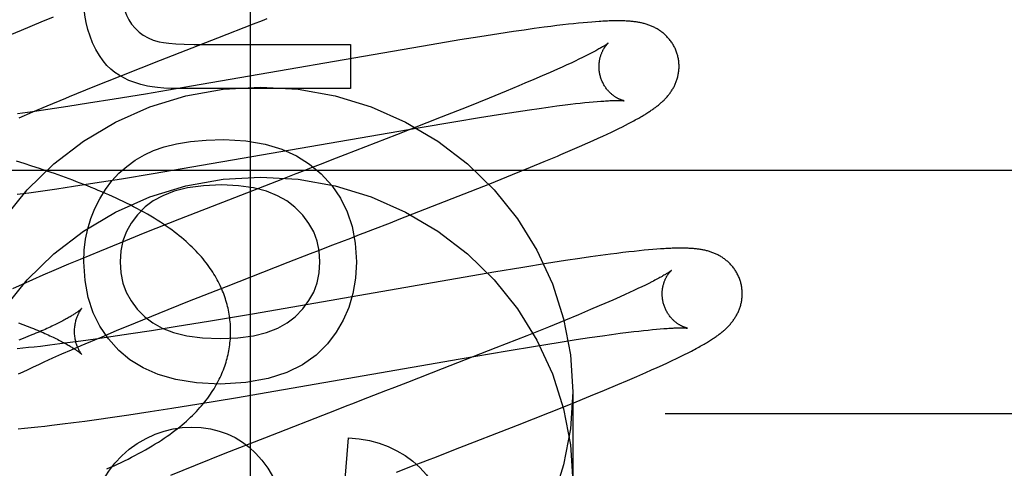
# Model space of a CAD drawing. Header units: inches. Extents: x 0 to 308, y 0 to 199.
# Tile 47 of 139: x 87.434 to 87.68, y 102.651 to 102.763. Entities that reach past the tile are written whole.
import ezdxf

# ---------------------------------------------------------------- set-up
doc = ezdxf.new("R2010")
doc.units = ezdxf.units.IN
doc.header["$LTSCALE"] = 16.920913
doc.header["$MEASUREMENT"] = 0
doc.linetypes.add('HIDDEN', pattern=[0.2, 0.1, -0.1])
doc.layers.add('DEFAULT_2', color=8, linetype='HIDDEN')
doc.layers.add('RIGHT_OR_MAIN_DOOR_ASSEMBLY', color=7, linetype='CONTINUOUS')

msp = doc.modelspace()

# ---------------------------------------------------------------- linework, layer by layer
at = {"layer": 'DEFAULT_2', "color": 8, "linetype": 'HIDDEN'}
for p, q in [((87.43924, 102.76274), (87.43429, 102.7607)), ((87.44228, 102.76398), (87.43924, 102.76274)), ((87.57589, 102.76271), (87.5748, 102.76261)), ((87.57691, 102.7628), (87.57589, 102.76271)), ((87.57788, 102.76287), (87.57691, 102.7628)), ((87.43429, 102.7607), (87.43046, 102.75909)), ((87.48346, 102.75887), (87.49242, 102.76235)), ((87.55736, 102.7604), (87.55371, 102.75985)), ((87.56, 102.76078), (87.55736, 102.7604)), ((87.56257, 102.76115), (87.56, 102.76078)), ((87.56507, 102.76148), (87.56257, 102.76115)), ((87.56668, 102.76169), (87.56507, 102.76148)), ((87.56822, 102.76189), (87.56668, 102.76169)), ((87.56969, 102.76207), (87.56822, 102.76189)), ((87.57109, 102.76223), (87.56969, 102.76207)), ((87.5724, 102.76237), (87.57109, 102.76223)), ((87.57364, 102.7625), (87.5724, 102.76237)), ((87.5748, 102.76261), (87.57364, 102.7625)), ((87.46911, 102.75327), (87.48346, 102.75887)), ((87.544, 102.75832), (87.53676, 102.75712)), ((87.54896, 102.75911), (87.544, 102.75832)), ((87.55371, 102.75985), (87.54896, 102.75911)), ((87.53676, 102.75712), (87.47687, 102.74674)), ((87.48049, 102.7572), (87.51665, 102.7572)), ((87.51665, 102.7572), (87.51665, 102.74615)), ((87.45951, 102.74947), (87.46911, 102.75327)), ((87.57277, 102.75303), (87.57175, 102.75255)), ((87.57373, 102.75349), (87.57277, 102.75303)), ((87.57463, 102.75392), (87.57373, 102.75349)), ((87.57547, 102.75434), (87.57463, 102.75392)), ((87.57625, 102.75473), (87.57547, 102.75434)), ((87.56837, 102.75101), (87.5665, 102.75018)), ((87.56955, 102.75154), (87.56837, 102.75101)), ((87.57068, 102.75206), (87.56955, 102.75154)), ((87.57175, 102.75255), (87.57068, 102.75206)), ((87.45233, 102.74658), (87.45951, 102.74947)), ((87.56242, 102.74841), (87.56022, 102.74748)), ((87.56452, 102.74932), (87.56242, 102.74841)), ((87.5665, 102.75018), (87.56452, 102.74932)), ((87.44643, 102.74418), (87.45233, 102.74658)), ((87.47687, 102.74674), (87.46539, 102.7448)), ((87.51665, 102.74615), (87.47625, 102.74615)), ((87.55551, 102.74552), (87.5513, 102.7438)), ((87.55869, 102.74684), (87.55551, 102.74552)), ((87.56022, 102.74748), (87.55869, 102.74684)), ((87.4576, 102.74352), (87.45115, 102.74249)), ((87.46539, 102.7448), (87.4576, 102.74352)), ((87.5513, 102.7438), (87.54594, 102.74164)), ((87.44097, 102.74093), (87.43713, 102.74037)), ((87.43722, 102.74034), (87.4408, 102.74185)), ((87.44596, 102.74168), (87.44097, 102.74093)), ((87.45115, 102.74249), (87.44596, 102.74168)), ((87.54594, 102.74164), (87.53929, 102.73899)), ((87.55802, 102.74037), (87.56138, 102.74087)), ((87.56138, 102.74087), (87.56377, 102.74122)), ((87.56377, 102.74122), (87.56606, 102.74154)), ((87.56606, 102.74154), (87.56824, 102.74183)), ((87.56824, 102.74183), (87.5703, 102.74209)), ((87.5703, 102.74209), (87.57161, 102.74225)), ((87.57161, 102.74225), (87.57286, 102.7424)), ((87.57286, 102.7424), (87.57406, 102.74253)), ((87.57406, 102.74253), (87.5752, 102.74265)), ((87.5752, 102.74265), (87.57628, 102.74276)), ((87.57628, 102.74276), (87.5773, 102.74285)), ((87.5773, 102.74285), (87.57826, 102.74294)), ((87.43713, 102.74037), (87.43343, 102.73986)), ((87.43378, 102.73887), (87.43722, 102.74034)), ((87.53929, 102.73899), (87.52815, 102.73462)), ((87.54299, 102.73798), (87.54891, 102.73895)), ((87.54891, 102.73895), (87.55359, 102.73969)), ((87.55359, 102.73969), (87.55802, 102.74037)), ((87.58682, 102.7378), (87.58748, 102.73815)), ((87.4673, 102.72494), (87.53358, 102.7364)), ((87.53358, 102.7364), (87.54299, 102.73798)), ((87.58186, 102.73531), (87.58283, 102.73578)), ((87.58283, 102.73578), (87.58374, 102.73622)), ((87.58374, 102.73622), (87.58459, 102.73664)), ((87.58459, 102.73664), (87.58538, 102.73705)), ((87.58538, 102.73705), (87.58613, 102.73743)), ((87.58613, 102.73743), (87.58682, 102.7378)), ((87.52815, 102.73462), (87.51524, 102.72961)), ((87.57596, 102.7326), (87.57728, 102.73319)), ((87.57728, 102.73319), (87.57853, 102.73376)), ((87.57853, 102.73376), (87.57971, 102.7343)), ((87.57971, 102.7343), (87.58082, 102.73482)), ((87.58082, 102.73482), (87.58186, 102.73531)), ((87.57157, 102.73068), (87.57384, 102.73166)), ((87.57384, 102.73166), (87.57596, 102.7326)), ((87.51193, 102.72833), (87.50971, 102.72747)), ((87.56506, 102.72793), (87.56838, 102.72932)), ((87.41667, 102.72582), (87.91667, 102.72582)), ((87.43506, 102.72743), (87.43313, 102.72803)), ((87.43697, 102.72682), (87.43506, 102.72743)), ((87.43887, 102.72619), (87.43697, 102.72682)), ((87.44076, 102.72556), (87.43887, 102.72619)), ((87.50636, 102.72618), (87.50412, 102.72531)), ((87.50971, 102.72747), (87.50636, 102.72618)), ((87.55711, 102.72468), (87.56162, 102.72651)), ((87.56162, 102.72651), (87.56506, 102.72793)), ((87.44264, 102.72492), (87.44076, 102.72556)), ((87.45273, 102.72259), (87.45936, 102.72364)), ((87.45936, 102.72364), (87.4673, 102.72494)), ((87.49962, 102.72357), (87.4861, 102.71832)), ((87.55145, 102.72241), (87.55711, 102.72468)), ((87.43916, 102.72056), (87.44321, 102.72114)), ((87.44321, 102.72114), (87.44738, 102.72176)), ((87.44738, 102.72176), (87.45273, 102.72259)), ((87.54352, 102.71926), (87.55145, 102.72241)), ((87.43331, 102.71976), (87.4362, 102.72015)), ((87.4362, 102.72015), (87.43916, 102.72056)), ((87.52878, 102.71351), (87.54352, 102.71926)), ((87.4861, 102.71832), (87.4739, 102.71353)), ((87.4739, 102.71353), (87.46527, 102.7101)), ((87.52661, 102.71267), (87.52878, 102.71351)), ((87.52223, 102.71098), (87.52661, 102.71267)), ((87.46527, 102.7101), (87.459, 102.70757)), ((87.51669, 102.70884), (87.51891, 102.70969)), ((87.459, 102.70757), (87.45393, 102.7055)), ((87.59414, 102.70611), (87.5932, 102.70605)), ((87.45393, 102.7055), (87.44903, 102.70347)), ((87.50106, 102.70278), (87.50665, 102.70495)), ((87.50665, 102.70495), (87.50888, 102.70582)), ((87.57397, 102.70373), (87.57035, 102.70319)), ((87.57658, 102.70411), (87.57397, 102.70373)), ((87.57912, 102.70446), (87.57658, 102.70411)), ((87.58159, 102.70479), (87.57912, 102.70446)), ((87.58319, 102.70499), (87.58159, 102.70479)), ((87.58472, 102.70518), (87.58319, 102.70499)), ((87.58617, 102.70535), (87.58472, 102.70518)), ((87.58754, 102.70551), (87.58617, 102.70535)), ((87.58882, 102.70565), (87.58754, 102.70551)), ((87.59002, 102.70577), (87.58882, 102.70565)), ((87.59115, 102.70587), (87.59002, 102.70577)), ((87.59221, 102.70597), (87.59115, 102.70587)), ((87.5932, 102.70605), (87.59221, 102.70597)), ((87.44617, 102.70227), (87.44246, 102.70069)), ((87.44903, 102.70347), (87.44617, 102.70227)), ((87.4856, 102.69675), (87.50106, 102.70278)), ((87.55972, 102.70151), (87.55247, 102.70032)), ((87.56564, 102.70246), (87.55972, 102.70151)), ((87.57035, 102.70319), (87.56564, 102.70246)), ((87.43977, 102.69953), (87.43715, 102.69838)), ((87.44246, 102.70069), (87.43977, 102.69953)), ((87.55247, 102.70032), (87.49261, 102.68994)), ((87.43461, 102.69726), (87.43215, 102.69615)), ((87.43715, 102.69838), (87.43461, 102.69726)), ((87.476, 102.69295), (87.4856, 102.69675)), ((87.58944, 102.69666), (87.58848, 102.6962)), ((87.59034, 102.69709), (87.58944, 102.69666)), ((87.59119, 102.69751), (87.59034, 102.69709)), ((87.59197, 102.69791), (87.59119, 102.69751)), ((87.58407, 102.69418), (87.58219, 102.69335)), ((87.58525, 102.69471), (87.58407, 102.69418)), ((87.58638, 102.69522), (87.58525, 102.69471)), ((87.58746, 102.69572), (87.58638, 102.69522)), ((87.58848, 102.6962), (87.58746, 102.69572)), ((87.46881, 102.69007), (87.476, 102.69295)), ((87.57881, 102.69188), (87.57664, 102.69096)), ((87.5802, 102.69248), (87.57881, 102.69188)), ((87.58219, 102.69335), (87.5802, 102.69248)), ((87.46289, 102.68766), (87.46881, 102.69007)), ((87.49261, 102.68994), (87.48113, 102.688)), ((87.57359, 102.68968), (87.57036, 102.68834)), ((87.57664, 102.69096), (87.57359, 102.68968)), ((87.43363, 102.68769), (87.43476, 102.68726)), ((87.43476, 102.68726), (87.43586, 102.68683)), ((87.45816, 102.68571), (87.46289, 102.68766)), ((87.47335, 102.68672), (87.4669, 102.68569)), ((87.48113, 102.688), (87.47335, 102.68672)), ((87.5661, 102.6866), (87.56068, 102.68442)), ((87.57036, 102.68834), (87.5661, 102.6866)), ((87.43595, 102.6842), (87.43486, 102.68377)), ((87.437, 102.68462), (87.43595, 102.6842)), ((87.45276, 102.68344), (87.45453, 102.68419)), ((87.45673, 102.68413), (87.45289, 102.68358)), ((87.45453, 102.68419), (87.45816, 102.68571)), ((87.46172, 102.68488), (87.45673, 102.68413)), ((87.4669, 102.68569), (87.46172, 102.68488)), ((87.56068, 102.68442), (87.55299, 102.68138)), ((87.573, 102.68346), (87.57639, 102.68397)), ((87.57639, 102.68397), (87.5796, 102.68443)), ((87.5796, 102.68443), (87.58189, 102.68475)), ((87.58189, 102.68475), (87.58406, 102.68504)), ((87.58406, 102.68504), (87.58612, 102.6853)), ((87.58612, 102.6853), (87.58743, 102.68546)), ((87.58743, 102.68546), (87.58868, 102.68561)), ((87.58868, 102.68561), (87.58987, 102.68574)), ((87.58987, 102.68574), (87.59101, 102.68586)), ((87.59101, 102.68586), (87.59209, 102.68597)), ((87.59209, 102.68597), (87.59311, 102.68606)), ((87.59311, 102.68606), (87.59406, 102.68615)), ((87.43486, 102.68377), (87.43373, 102.68334)), ((87.43761, 102.68161), (87.43614, 102.68145)), ((87.43912, 102.68178), (87.43761, 102.68161)), ((87.44149, 102.68206), (87.43912, 102.68178)), ((87.44396, 102.68237), (87.44149, 102.68206)), ((87.44653, 102.6827), (87.44396, 102.68237)), ((87.4492, 102.68306), (87.44653, 102.6827)), ((87.44689, 102.68092), (87.44935, 102.68198)), ((87.45289, 102.68358), (87.4492, 102.68306)), ((87.44935, 102.68198), (87.45276, 102.68344)), ((87.55579, 102.68069), (87.56283, 102.68185)), ((87.56283, 102.68185), (87.56852, 102.68277)), ((87.56852, 102.68277), (87.573, 102.68346)), ((87.43472, 102.68131), (87.43335, 102.68117)), ((87.43614, 102.68145), (87.43472, 102.68131)), ((87.44226, 102.67887), (87.44452, 102.67988)), ((87.44452, 102.67988), (87.44689, 102.68092)), ((87.55299, 102.68138), (87.53958, 102.67614)), ((87.54402, 102.67869), (87.55579, 102.68069)), ((87.59812, 102.67874), (87.59915, 102.67924)), ((87.59915, 102.67924), (87.60011, 102.67972)), ((87.60011, 102.67972), (87.60101, 102.68017)), ((87.60101, 102.68017), (87.60185, 102.6806)), ((87.43609, 102.67603), (87.43737, 102.67664)), ((87.43737, 102.67664), (87.43871, 102.67726)), ((87.43871, 102.67726), (87.44009, 102.67789)), ((87.44009, 102.67789), (87.44226, 102.67887)), ((87.4879, 102.66895), (87.54402, 102.67869)), ((87.59329, 102.6765), (87.59461, 102.6771)), ((87.59461, 102.6771), (87.59585, 102.67767)), ((87.59585, 102.67767), (87.59702, 102.67822)), ((87.59702, 102.67822), (87.59812, 102.67874)), ((87.43367, 102.67487), (87.43485, 102.67544)), ((87.43485, 102.67544), (87.43609, 102.67603)), ((87.53958, 102.67614), (87.53091, 102.67278)), ((87.58583, 102.67323), (87.58816, 102.67424)), ((87.58816, 102.67424), (87.59043, 102.67523)), ((87.59043, 102.67523), (87.59189, 102.67587)), ((87.59189, 102.67587), (87.59329, 102.6765)), ((87.58008, 102.67082), (87.58342, 102.67222)), ((87.58342, 102.67222), (87.58583, 102.67323)), ((87.52538, 102.67064), (87.52091, 102.66891)), ((87.5276, 102.67149), (87.52538, 102.67064)), ((87.57205, 102.66754), (87.57659, 102.66939)), ((87.57217, 102.67039), (87.57217, 102.6479)), ((87.57659, 102.66939), (87.58008, 102.67082)), ((87.47199, 102.66634), (87.47871, 102.66743)), ((87.47871, 102.66743), (87.4879, 102.66895)), ((87.5153, 102.66674), (87.51304, 102.66586)), ((87.51755, 102.66761), (87.5153, 102.66674)), ((87.56635, 102.66526), (87.57205, 102.66754)), ((87.45714, 102.66408), (87.46125, 102.66468)), ((87.46125, 102.66468), (87.46655, 102.66549)), ((87.46655, 102.66549), (87.47199, 102.66634)), ((87.51304, 102.66586), (87.4951, 102.65888)), ((87.55837, 102.6621), (87.56635, 102.66526)), ((87.59527, 102.66502), (87.85452, 102.66502)), ((87.4385, 102.66169), (87.4402, 102.66187)), ((87.4402, 102.66187), (87.44195, 102.66207)), ((87.44195, 102.66207), (87.44463, 102.66239)), ((87.44463, 102.66239), (87.4474, 102.66274)), ((87.4474, 102.66274), (87.45024, 102.66312)), ((87.45024, 102.66312), (87.45315, 102.66351)), ((87.45315, 102.66351), (87.45714, 102.66408)), ((87.54248, 102.65591), (87.55837, 102.6621)), ((87.43357, 102.6612), (87.43519, 102.66135)), ((87.43519, 102.66135), (87.43683, 102.66151)), ((87.43683, 102.66151), (87.4385, 102.66169)), ((87.4951, 102.65888), (87.48526, 102.65499)), ((87.51524, 102.6475), (87.5161, 102.65892)), ((87.48526, 102.65499), (87.47783, 102.65201)), ((87.53809, 102.65421), (87.54248, 102.65591)), ((87.47783, 102.65201), (87.47166, 102.6495)), ((87.5281, 102.65035), (87.53256, 102.65207)), ((87.53256, 102.65207), (87.53478, 102.65293))]:
    msp.add_line(p, q, dxfattribs=at)
for points in [[(87.45949, 102.77065), (87.45958, 102.7689), (87.4598, 102.7673), (87.46016, 102.76585), (87.46064, 102.76454), (87.46123, 102.76335), (87.46193, 102.76229)], [(87.45219, 102.75763), (87.45153, 102.75926), (87.45099, 102.76095), (87.45055, 102.7627), (87.45024, 102.76453), (87.45005, 102.76644), (87.44998, 102.76844)], [(87.49242, 102.76235), (87.49466, 102.76321), (87.49578, 102.76365)], [(87.59836, 102.75458), (87.59829, 102.75479), (87.59822, 102.75504), (87.59813, 102.75528), (87.59804, 102.75553), (87.59795, 102.75577), (87.59785, 102.75601), (87.59774, 102.75624), (87.59763, 102.75647), (87.59751, 102.7567), (87.59739, 102.75693), (87.59726, 102.75715), (87.59712, 102.75737), (87.59699, 102.75759), (87.59684, 102.7578), (87.5967, 102.758), (87.59655, 102.75821), (87.59639, 102.7584), (87.59623, 102.7586), (87.59607, 102.75879), (87.5959, 102.75897), (87.59573, 102.75915), (87.59556, 102.75932), (87.59539, 102.75949), (87.59521, 102.75966), (87.59503, 102.75982), (87.59485, 102.75997), (87.59466, 102.76012), (87.59448, 102.76027), (87.59429, 102.76041), (87.59409, 102.76055), (87.5939, 102.76068), (87.5937, 102.76081), (87.5935, 102.76094), (87.5933, 102.76106), (87.59309, 102.76118), (87.59289, 102.76129), (87.59268, 102.7614), (87.59247, 102.7615), (87.59226, 102.7616), (87.59205, 102.7617), (87.59184, 102.76179), (87.59162, 102.76188), (87.59141, 102.76196), (87.59119, 102.76204), (87.59097, 102.76212), (87.59075, 102.76219), (87.59052, 102.76226), (87.5903, 102.76233), (87.59007, 102.76239), (87.58985, 102.76245), (87.58962, 102.76251), (87.58939, 102.76256), (87.58917, 102.76261), (87.58894, 102.76266), (87.58871, 102.7627), (87.58848, 102.76274), (87.58824, 102.76278), (87.58801, 102.76282), (87.58777, 102.76285), (87.58754, 102.76288), (87.5873, 102.76291), (87.58705, 102.76294), (87.58681, 102.76296), (87.58656, 102.76298), (87.5863, 102.763), (87.58604, 102.76302), (87.58578, 102.76304), (87.5855, 102.76305), (87.58522, 102.76307), (87.58493, 102.76308), (87.58464, 102.76309), (87.58434, 102.76309), (87.58403, 102.7631), (87.58371, 102.7631), (87.58339, 102.7631), (87.58306, 102.7631), (87.58272, 102.7631), (87.58237, 102.76309), (87.58201, 102.76308), (87.58164, 102.76307), (87.58126, 102.76306), (87.58088, 102.76305), (87.58048, 102.76303), (87.58007, 102.76301), (87.57966, 102.76299), (87.57923, 102.76296), (87.57879, 102.76293), (87.57788, 102.76287)], [(87.46193, 102.76229), (87.46282, 102.76123), (87.4638, 102.7603), (87.46485, 102.75951), (87.46603, 102.75885), (87.46735, 102.75829), (87.46882, 102.75786)], [(87.46882, 102.75786), (87.46987, 102.75766), (87.47126, 102.75749), (87.47298, 102.75737), (87.47508, 102.75728), (87.47759, 102.75722), (87.48049, 102.7572)], [(87.45771, 102.7502), (87.45672, 102.751), (87.45575, 102.75196), (87.45481, 102.75309), (87.4539, 102.75441), (87.45302, 102.75592), (87.45219, 102.75763)], [(87.58104, 102.75751), (87.58103, 102.75751), (87.58101, 102.7575), (87.58099, 102.75748), (87.58096, 102.75745), (87.58092, 102.75743), (87.58087, 102.75739), (87.58081, 102.75735), (87.58074, 102.7573), (87.58067, 102.75724), (87.58057, 102.75718), (87.58047, 102.75711), (87.58036, 102.75704), (87.58023, 102.75696), (87.58009, 102.75687), (87.57994, 102.75677), (87.57978, 102.75667), (87.5796, 102.75656), (87.5794, 102.75645), (87.5792, 102.75633), (87.57898, 102.7562), (87.57874, 102.75606), (87.57848, 102.75592), (87.57821, 102.75577), (87.57793, 102.75561), (87.57762, 102.75545), (87.5773, 102.75528), (87.57696, 102.7551), (87.57661, 102.75492), (87.57625, 102.75473)], [(87.57909, 102.74922), (87.57903, 102.74942), (87.57898, 102.74965), (87.57893, 102.74989), (87.57888, 102.75012), (87.57885, 102.75036), (87.57882, 102.75059), (87.57879, 102.75083), (87.57877, 102.75106), (87.57876, 102.75129), (87.57875, 102.75152), (87.57875, 102.75175), (87.57876, 102.75198), (87.57877, 102.7522), (87.57878, 102.75242), (87.5788, 102.75264), (87.57883, 102.75285), (87.57886, 102.75306), (87.57889, 102.75326), (87.57893, 102.75346), (87.57897, 102.75366), (87.57902, 102.75385), (87.57907, 102.75404), (87.57912, 102.75422), (87.57917, 102.75439), (87.57923, 102.75456), (87.57929, 102.75473), (87.57934, 102.75488), (87.57941, 102.75504), (87.57947, 102.75519), (87.57953, 102.75533), (87.5796, 102.75547), (87.57966, 102.75561), (87.57973, 102.75574), (87.5798, 102.75586), (87.57986, 102.75598), (87.57993, 102.7561), (87.58, 102.75621), (87.58006, 102.75631), (87.58013, 102.75641), (87.58019, 102.75651), (87.58025, 102.7566), (87.58032, 102.75669), (87.58038, 102.75678), (87.58044, 102.75686), (87.5805, 102.75693), (87.58056, 102.757), (87.58061, 102.75707), (87.58067, 102.75713), (87.58072, 102.75719), (87.58077, 102.75725), (87.58081, 102.7573), (87.58085, 102.75734), (87.58089, 102.75738), (87.58093, 102.75741), (87.58096, 102.75744), (87.58098, 102.75747), (87.58101, 102.75749), (87.58102, 102.7575), (87.58103, 102.75751), (87.58104, 102.75751)], [(87.58748, 102.73815), (87.58779, 102.73832), (87.58809, 102.73849), (87.58839, 102.73865), (87.58867, 102.73881), (87.58895, 102.73897), (87.58922, 102.73913), (87.58949, 102.73928), (87.58974, 102.73943), (87.58999, 102.73958), (87.59024, 102.73973), (87.59048, 102.73988), (87.59071, 102.74003), (87.59094, 102.74017), (87.59117, 102.74032), (87.59139, 102.74046), (87.59161, 102.7406), (87.59182, 102.74075), (87.59203, 102.74089), (87.59223, 102.74103), (87.59244, 102.74118), (87.59264, 102.74132), (87.59283, 102.74146), (87.59302, 102.74161), (87.59321, 102.74175), (87.5934, 102.7419), (87.59359, 102.74205), (87.59377, 102.7422), (87.59395, 102.74235), (87.59413, 102.7425), (87.5943, 102.74266), (87.59448, 102.74281), (87.59465, 102.74297), (87.59482, 102.74313), (87.59499, 102.74329), (87.59515, 102.74346), (87.59531, 102.74363), (87.59547, 102.7438), (87.59563, 102.74397), (87.59579, 102.74414), (87.59594, 102.74432), (87.59608, 102.7445), (87.59623, 102.74468), (87.59637, 102.74487), (87.59651, 102.74505), (87.59664, 102.74524), (87.59677, 102.74543), (87.5969, 102.74562), (87.59702, 102.74582), (87.59715, 102.74602), (87.59726, 102.74622), (87.59738, 102.74643), (87.59749, 102.74664), (87.59759, 102.74685), (87.5977, 102.74706), (87.59779, 102.74728), (87.59789, 102.74749), (87.59798, 102.74771), (87.59806, 102.74793), (87.59814, 102.74816), (87.59822, 102.74838), (87.59829, 102.74861), (87.59836, 102.74885), (87.59842, 102.74908), (87.59847, 102.74932), (87.59853, 102.74956), (87.59857, 102.7498), (87.59861, 102.75005), (87.59865, 102.7503), (87.59868, 102.75055), (87.5987, 102.7508), (87.59872, 102.75105), (87.59874, 102.7513), (87.59874, 102.75156), (87.59874, 102.75181), (87.59874, 102.75207), (87.59873, 102.75233), (87.59871, 102.75258), (87.59869, 102.75284), (87.59866, 102.7531), (87.59862, 102.75335), (87.59858, 102.75361), (87.59853, 102.75386), (87.59847, 102.75411), (87.59841, 102.75437), (87.59836, 102.75458)], [(87.46593, 102.74678), (87.46424, 102.74719), (87.46269, 102.74766), (87.46127, 102.74821), (87.45997, 102.74882), (87.45878, 102.74949), (87.45771, 102.7502)], [(87.58503, 102.74312), (87.58504, 102.74312), (87.58503, 102.74312), (87.58502, 102.74312), (87.585, 102.74313), (87.58497, 102.74313), (87.58494, 102.74314), (87.58489, 102.74315), (87.58485, 102.74316), (87.58479, 102.74318), (87.58474, 102.74319), (87.58467, 102.74321), (87.5846, 102.74323), (87.58453, 102.74325), (87.58445, 102.74328), (87.58437, 102.74331), (87.58428, 102.74334), (87.58419, 102.74338), (87.5841, 102.74341), (87.584, 102.74345), (87.5839, 102.7435), (87.5838, 102.74354), (87.58369, 102.74359), (87.58359, 102.74364), (87.58347, 102.7437), (87.58336, 102.74376), (87.58324, 102.74383), (87.58313, 102.74389), (87.58301, 102.74397), (87.58288, 102.74404), (87.58276, 102.74412), (87.58263, 102.74421), (87.5825, 102.7443), (87.58237, 102.7444), (87.58224, 102.7445), (87.5821, 102.7446), (87.58197, 102.74471), (87.58183, 102.74483), (87.5817, 102.74495), (87.58156, 102.74508), (87.58142, 102.74521), (87.58128, 102.74535), (87.58115, 102.7455), (87.58101, 102.74565), (87.58088, 102.74581), (87.58074, 102.74597), (87.58061, 102.74614), (87.58048, 102.74632), (87.58035, 102.7465), (87.58023, 102.74669), (87.58011, 102.74688), (87.57999, 102.74707), (87.57988, 102.74727), (87.57977, 102.74748), (87.57966, 102.74769), (87.57957, 102.7479), (87.57947, 102.74812), (87.57938, 102.74834), (87.5793, 102.74856), (87.57922, 102.74879), (87.57915, 102.74902), (87.57909, 102.74922)], [(87.42998, 102.71365), (87.43578, 102.72089), (87.44245, 102.72739), (87.44986, 102.73307), (87.45792, 102.73782), (87.46651, 102.7416), (87.4755, 102.74433), (87.48477, 102.74599), (87.49417, 102.74654), (87.50357, 102.74599), (87.51283, 102.74433), (87.52183, 102.7416), (87.53041, 102.73782), (87.53848, 102.73307), (87.54589, 102.72739), (87.55255, 102.72089), (87.55836, 102.71365), (87.56323, 102.70578), (87.56709, 102.6974), (87.5699, 102.68862), (87.57158, 102.67964), (87.57217, 102.67039)], [(87.47625, 102.74615), (87.47389, 102.74617), (87.47178, 102.74622), (87.46996, 102.74631), (87.46838, 102.74643), (87.46704, 102.74659), (87.46593, 102.74678)], [(87.4408, 102.74185), (87.44547, 102.74378), (87.44643, 102.74418)], [(87.57826, 102.74294), (87.57916, 102.74301), (87.57958, 102.74304), (87.57999, 102.74306), (87.58038, 102.74309), (87.58076, 102.74311), (87.58112, 102.74313), (87.58146, 102.74315), (87.58179, 102.74316), (87.58209, 102.74317), (87.58238, 102.74318), (87.58266, 102.74319), (87.58291, 102.74319), (87.58315, 102.74319), (87.58337, 102.74319), (87.58357, 102.74319), (87.58376, 102.74319), (87.58393, 102.74319), (87.58409, 102.74318), (87.58423, 102.74318), (87.58436, 102.74317), (87.58448, 102.74317), (87.58458, 102.74316), (87.58468, 102.74316), (87.58476, 102.74315), (87.58483, 102.74314), (87.58489, 102.74314), (87.58494, 102.74313), (87.58498, 102.74313), (87.58501, 102.74312), (87.58503, 102.74312), (87.58503, 102.74312)], [(87.46514, 102.72964), (87.46742, 102.73071), (87.47009, 102.73162), (87.47314, 102.73238), (87.47661, 102.73295), (87.48056, 102.7333), (87.48497, 102.73344)], [(87.48497, 102.73344), (87.49045, 102.73311), (87.4953, 102.73232), (87.49948, 102.73105), (87.50314, 102.72937), (87.50642, 102.72732), (87.50927, 102.7249)], [(87.45397, 102.71865), (87.45541, 102.72099), (87.45701, 102.72311), (87.45876, 102.72502), (87.46069, 102.72673), (87.46282, 102.72827), (87.46514, 102.72964)], [(87.51524, 102.72961), (87.51304, 102.72876), (87.51193, 102.72833)], [(87.56838, 102.72932), (87.56919, 102.72966), (87.57157, 102.73068)], [(87.42998, 102.69116), (87.43578, 102.6984), (87.44245, 102.7049), (87.44986, 102.71058), (87.45792, 102.71533), (87.46651, 102.71911), (87.4755, 102.72184), (87.48477, 102.7235), (87.49417, 102.72405), (87.50357, 102.7235), (87.51283, 102.72184), (87.52183, 102.71911), (87.53041, 102.71533), (87.53848, 102.71058), (87.54589, 102.7049), (87.55255, 102.6984), (87.55836, 102.69116), (87.56323, 102.68329), (87.56709, 102.6749), (87.5699, 102.66613), (87.57158, 102.65715), (87.57217, 102.6479)], [(87.48667, 102.6855), (87.48666, 102.68595), (87.48665, 102.68644), (87.48663, 102.68692), (87.4866, 102.68741), (87.48656, 102.6879), (87.48651, 102.68838), (87.48645, 102.68887), (87.48638, 102.68935), (87.4863, 102.68984), (87.48622, 102.69032), (87.48612, 102.6908), (87.48602, 102.69128), (87.4859, 102.69177), (87.48578, 102.69225), (87.48565, 102.69273), (87.48551, 102.69321), (87.48536, 102.69368), (87.4852, 102.69416), (87.48503, 102.69464), (87.48485, 102.69511), (87.48466, 102.69559), (87.48446, 102.69606), (87.48425, 102.69654), (87.48403, 102.69701), (87.4838, 102.69748), (87.48357, 102.69795), (87.48332, 102.69842), (87.48306, 102.69889), (87.48278, 102.69936), (87.4825, 102.69983), (87.48221, 102.7003), (87.4819, 102.70077), (87.48158, 102.70124), (87.48125, 102.70171), (87.48091, 102.70219), (87.48055, 102.70266), (87.48017, 102.70314), (87.47978, 102.70362), (87.47937, 102.70411), (87.47895, 102.70459), (87.47851, 102.70508), (87.47805, 102.70556), (87.47758, 102.70605), (87.47709, 102.70653), (87.47659, 102.70701), (87.47607, 102.70749), (87.47553, 102.70798), (87.47498, 102.70846), (87.47441, 102.70894), (87.47382, 102.70942), (87.47321, 102.7099), (87.47259, 102.71038), (87.47194, 102.71086), (87.47127, 102.71134), (87.47058, 102.71182), (87.46986, 102.71231), (87.46911, 102.7128), (87.46834, 102.71329), (87.46753, 102.71379), (87.4667, 102.71429), (87.46586, 102.71478), (87.465, 102.71527), (87.46414, 102.71574), (87.46327, 102.71621), (87.4624, 102.71666), (87.46153, 102.71711), (87.46066, 102.71754), (87.45979, 102.71796), (87.45892, 102.71838), (87.45804, 102.71879), (87.45715, 102.7192), (87.45627, 102.71959), (87.45538, 102.71998), (87.45449, 102.72037), (87.45359, 102.72074), (87.4527, 102.72112), (87.4518, 102.72148), (87.45089, 102.72185), (87.44999, 102.7222), (87.44908, 102.72256), (87.44817, 102.7229), (87.44726, 102.72325), (87.44634, 102.72359), (87.44542, 102.72393), (87.4445, 102.72426), (87.44264, 102.72492)], [(87.50412, 102.72531), (87.503, 102.72488), (87.49962, 102.72357)], [(87.50927, 102.7249), (87.51193, 102.72196), (87.51412, 102.71878), (87.51582, 102.7154), (87.51705, 102.71169), (87.51782, 102.70752), (87.51812, 102.70293)], [(87.48442, 102.72209), (87.47986, 102.72187), (87.47589, 102.72135), (87.47253, 102.72051), (87.46969, 102.71941), (87.46729, 102.71811), (87.46534, 102.71661)], [(87.50271, 102.71656), (87.50074, 102.7181), (87.49837, 102.71941), (87.49563, 102.72052), (87.49243, 102.72135), (87.48868, 102.72187), (87.48442, 102.72209)], [(87.44998, 102.70293), (87.4501, 102.70577), (87.45044, 102.70852), (87.45099, 102.71116), (87.45177, 102.71372), (87.45276, 102.71622), (87.45397, 102.71865)], [(87.46534, 102.71661), (87.46338, 102.71463), (87.46179, 102.71256), (87.46061, 102.71043), (87.45977, 102.70815), (87.45926, 102.70564), (87.45906, 102.70293)], [(87.50897, 102.70293), (87.50879, 102.7056), (87.50827, 102.70808), (87.50744, 102.71035), (87.50626, 102.71249), (87.50468, 102.71457), (87.50271, 102.71656)], [(87.51224, 102.70711), (87.51447, 102.70797), (87.51669, 102.70884)], [(87.51891, 102.70969), (87.52002, 102.71012), (87.52223, 102.71098)], [(87.50888, 102.70582), (87.51112, 102.70668), (87.51224, 102.70711)], [(87.61415, 102.69779), (87.61409, 102.698), (87.61401, 102.69825), (87.61392, 102.69849), (87.61383, 102.69873), (87.61374, 102.69898), (87.61364, 102.69921), (87.61353, 102.69945), (87.61342, 102.69968), (87.6133, 102.69991), (87.61318, 102.70014), (87.61305, 102.70036), (87.61292, 102.70058), (87.61278, 102.70079), (87.61264, 102.701), (87.61249, 102.70121), (87.61234, 102.70141), (87.61218, 102.70161), (87.61202, 102.7018), (87.61186, 102.70199), (87.6117, 102.70218), (87.61153, 102.70236), (87.61136, 102.70253), (87.61118, 102.7027), (87.611, 102.70287), (87.61082, 102.70303), (87.61064, 102.70318), (87.61046, 102.70333), (87.61027, 102.70348), (87.61008, 102.70362), (87.60989, 102.70376), (87.60969, 102.70389), (87.60949, 102.70402), (87.60929, 102.70415), (87.60909, 102.70427), (87.60889, 102.70438), (87.60868, 102.7045), (87.60847, 102.70461), (87.60826, 102.70471), (87.60805, 102.70481), (87.60784, 102.7049), (87.60763, 102.705), (87.60742, 102.70508), (87.6072, 102.70517), (87.60698, 102.70525), (87.60676, 102.70533), (87.60654, 102.7054), (87.60632, 102.70547), (87.60609, 102.70554), (87.60587, 102.7056), (87.60564, 102.70566), (87.60542, 102.70572), (87.60519, 102.70577), (87.60496, 102.70582), (87.60473, 102.70586), (87.6045, 102.70591), (87.60427, 102.70595), (87.60404, 102.70599), (87.60381, 102.70602), (87.60357, 102.70606), (87.60333, 102.70609), (87.60309, 102.70612), (87.60285, 102.70614), (87.60261, 102.70617), (87.60236, 102.70619), (87.6021, 102.70621), (87.60184, 102.70623), (87.60157, 102.70625), (87.6013, 102.70626), (87.60102, 102.70628), (87.60073, 102.70629), (87.60044, 102.7063), (87.60014, 102.7063), (87.59983, 102.70631), (87.59951, 102.70631), (87.59919, 102.70631), (87.59886, 102.70631), (87.59852, 102.70631), (87.59817, 102.7063), (87.59781, 102.70629), (87.59744, 102.70628), (87.59706, 102.70627), (87.59668, 102.70626), (87.59628, 102.70624), (87.59587, 102.70622), (87.59546, 102.7062), (87.59503, 102.70617), (87.59414, 102.70611)], [(87.45874, 102.68076), (87.45613, 102.68363), (87.45397, 102.68679), (87.45228, 102.69018), (87.45105, 102.69394), (87.45028, 102.69821), (87.44998, 102.70293)], [(87.45906, 102.70293), (87.45926, 102.70016), (87.45977, 102.6976), (87.4606, 102.69529), (87.46178, 102.69315), (87.46333, 102.6911), (87.46525, 102.68916)], [(87.50278, 102.68918), (87.5047, 102.69113), (87.50625, 102.69319), (87.50743, 102.69534), (87.50826, 102.69764), (87.50878, 102.70018), (87.50897, 102.70293)], [(87.51812, 102.70293), (87.51787, 102.69879), (87.51724, 102.69497), (87.51623, 102.69152), (87.51483, 102.68832), (87.51304, 102.68529), (87.51087, 102.68244)], [(87.59683, 102.70072), (87.59682, 102.70072), (87.5968, 102.70071), (87.59678, 102.70069), (87.59675, 102.70066), (87.59671, 102.70063), (87.59666, 102.7006), (87.59661, 102.70056), (87.59654, 102.70051), (87.59646, 102.70045), (87.59636, 102.70039), (87.59626, 102.70032), (87.59615, 102.70024), (87.59602, 102.70016), (87.59588, 102.70007), (87.59572, 102.69998), (87.59556, 102.69987), (87.59537, 102.69976), (87.59518, 102.69965), (87.59496, 102.69952), (87.59473, 102.69939), (87.59449, 102.69925), (87.59423, 102.6991), (87.59395, 102.69895), (87.59366, 102.69879), (87.59336, 102.69863), (87.59303, 102.69846), (87.5927, 102.69828), (87.59234, 102.6981), (87.59197, 102.69791)], [(87.59488, 102.69243), (87.59482, 102.69263), (87.59477, 102.69286), (87.59472, 102.6931), (87.59468, 102.69333), (87.59464, 102.69357), (87.59461, 102.6938), (87.59458, 102.69403), (87.59456, 102.69427), (87.59455, 102.6945), (87.59454, 102.69473), (87.59454, 102.69496), (87.59455, 102.69518), (87.59456, 102.69541), (87.59457, 102.69563), (87.59459, 102.69584), (87.59462, 102.69606), (87.59465, 102.69626), (87.59468, 102.69647), (87.59472, 102.69667), (87.59476, 102.69687), (87.59481, 102.69706), (87.59486, 102.69724), (87.59491, 102.69742), (87.59496, 102.6976), (87.59502, 102.69777), (87.59507, 102.69793), (87.59513, 102.69809), (87.5952, 102.69824), (87.59526, 102.69839), (87.59532, 102.69854), (87.59539, 102.69868), (87.59545, 102.69881), (87.59552, 102.69894), (87.59559, 102.69907), (87.59565, 102.69919), (87.59572, 102.6993), (87.59578, 102.69941), (87.59585, 102.69952), (87.59592, 102.69962), (87.59598, 102.69972), (87.59604, 102.69981), (87.59611, 102.6999), (87.59617, 102.69998), (87.59623, 102.70006), (87.59629, 102.70014), (87.59635, 102.70021), (87.5964, 102.70028), (87.59646, 102.70034), (87.59651, 102.7004), (87.59656, 102.70045), (87.5966, 102.7005), (87.59664, 102.70055), (87.59668, 102.70059), (87.59672, 102.70062), (87.59675, 102.70065), (87.59677, 102.70068), (87.5968, 102.7007), (87.59681, 102.70071), (87.59682, 102.70072), (87.59683, 102.70072)], [(87.60185, 102.6806), (87.60225, 102.68081), (87.60263, 102.68102), (87.60301, 102.68122), (87.60337, 102.68141), (87.60372, 102.6816), (87.60406, 102.68179), (87.60438, 102.68197), (87.6047, 102.68215), (87.60501, 102.68233), (87.6053, 102.6825), (87.60559, 102.68267), (87.60586, 102.68284), (87.60613, 102.683), (87.60638, 102.68316), (87.60663, 102.68332), (87.60688, 102.68347), (87.60711, 102.68362), (87.60734, 102.68378), (87.60757, 102.68393), (87.60778, 102.68407), (87.608, 102.68422), (87.60821, 102.68437), (87.60841, 102.68452), (87.60861, 102.68466), (87.60881, 102.68481), (87.609, 102.68496), (87.60919, 102.68511), (87.60937, 102.68525), (87.60956, 102.6854), (87.60974, 102.68556), (87.60992, 102.68571), (87.61009, 102.68586), (87.61027, 102.68602), (87.61044, 102.68618), (87.61061, 102.68634), (87.61077, 102.6865), (87.61094, 102.68666), (87.6111, 102.68683), (87.61126, 102.687), (87.61142, 102.68718), (87.61157, 102.68735), (87.61173, 102.68753), (87.61187, 102.68771), (87.61202, 102.68789), (87.61216, 102.68807), (87.6123, 102.68826), (87.61243, 102.68845), (87.61256, 102.68864), (87.61269, 102.68883), (87.61281, 102.68903), (87.61294, 102.68923), (87.61305, 102.68943), (87.61317, 102.68963), (87.61328, 102.68984), (87.61338, 102.69005), (87.61349, 102.69027), (87.61358, 102.69048), (87.61368, 102.6907), (87.61377, 102.69092), (87.61385, 102.69114), (87.61393, 102.69136), (87.61401, 102.69159), (87.61408, 102.69182), (87.61415, 102.69205), (87.61421, 102.69229), (87.61426, 102.69253), (87.61432, 102.69277), (87.61436, 102.69301), (87.6144, 102.69326), (87.61444, 102.6935), (87.61447, 102.69375), (87.6145, 102.694), (87.61451, 102.69426), (87.61453, 102.69451), (87.61453, 102.69476), (87.61454, 102.69502), (87.61453, 102.69528), (87.61452, 102.69553), (87.6145, 102.69579), (87.61448, 102.69605), (87.61445, 102.6963), (87.61441, 102.69656), (87.61437, 102.69682), (87.61432, 102.69707), (87.61426, 102.69732), (87.6142, 102.69758), (87.61415, 102.69779)], [(87.60082, 102.68633), (87.60083, 102.68633), (87.60082, 102.68633), (87.60081, 102.68633), (87.60079, 102.68634), (87.60076, 102.68634), (87.60072, 102.68635), (87.60068, 102.68636), (87.60063, 102.68637), (87.60058, 102.68639), (87.60052, 102.6864), (87.60046, 102.68642), (87.60039, 102.68644), (87.60032, 102.68647), (87.60024, 102.68649), (87.60015, 102.68652), (87.60007, 102.68655), (87.59998, 102.68659), (87.59988, 102.68662), (87.59979, 102.68666), (87.59969, 102.68671), (87.59959, 102.68675), (87.59948, 102.6868), (87.59937, 102.68686), (87.59926, 102.68691), (87.59915, 102.68697), (87.59903, 102.68704), (87.59891, 102.68711), (87.59879, 102.68718), (87.59867, 102.68725), (87.59854, 102.68734), (87.59842, 102.68742), (87.59829, 102.68751), (87.59815, 102.68761), (87.59802, 102.68771), (87.59789, 102.68782), (87.59775, 102.68793), (87.59762, 102.68804), (87.59748, 102.68816), (87.59735, 102.68829), (87.59721, 102.68843), (87.59707, 102.68857), (87.59694, 102.68871), (87.5968, 102.68886), (87.59666, 102.68902), (87.59653, 102.68919), (87.5964, 102.68936), (87.59627, 102.68953), (87.59614, 102.68971), (87.59602, 102.6899), (87.5959, 102.69009), (87.59578, 102.69028), (87.59567, 102.69048), (87.59556, 102.69069), (87.59545, 102.6909), (87.59536, 102.69111), (87.59526, 102.69133), (87.59517, 102.69155), (87.59509, 102.69177), (87.59501, 102.692), (87.59494, 102.69223), (87.59488, 102.69243)], [(87.44951, 102.69127), (87.4495, 102.69126), (87.44949, 102.69125), (87.44947, 102.69123), (87.44944, 102.69121), (87.44941, 102.69118), (87.44937, 102.69114), (87.44933, 102.6911), (87.44928, 102.69106), (87.44922, 102.69101), (87.44915, 102.69095), (87.44908, 102.69089), (87.449, 102.69083), (87.44891, 102.69076), (87.44882, 102.69069), (87.44871, 102.69061), (87.4486, 102.69052), (87.44848, 102.69044), (87.44835, 102.69034), (87.44821, 102.69025), (87.44807, 102.69015), (87.44791, 102.69004), (87.44775, 102.68993), (87.44757, 102.68982), (87.44739, 102.6897), (87.4472, 102.68958), (87.447, 102.68945), (87.44678, 102.68932), (87.44656, 102.68919), (87.44633, 102.68905), (87.44609, 102.68891), (87.44583, 102.68877), (87.44557, 102.68862), (87.44529, 102.68847), (87.44501, 102.68831), (87.44471, 102.68815), (87.44441, 102.68799), (87.44409, 102.68783), (87.44376, 102.68766), (87.44342, 102.68749), (87.44307, 102.68731), (87.44271, 102.68714), (87.44234, 102.68696), (87.44195, 102.68678), (87.44156, 102.68659), (87.44115, 102.6864), (87.44073, 102.68621), (87.44031, 102.68602), (87.43987, 102.68583), (87.43942, 102.68563), (87.43896, 102.68543), (87.43848, 102.68523), (87.438, 102.68503), (87.4375, 102.68482), (87.437, 102.68462)], [(87.44767, 102.6855), (87.44767, 102.68582), (87.44769, 102.68615), (87.44771, 102.68647), (87.44774, 102.68679), (87.44779, 102.6871), (87.44784, 102.68739), (87.44789, 102.68768), (87.44795, 102.68795), (87.44802, 102.68822), (87.44809, 102.68847), (87.44816, 102.6887), (87.44824, 102.68893), (87.44831, 102.68914), (87.44839, 102.68934), (87.44847, 102.68952), (87.44855, 102.6897), (87.44862, 102.68986), (87.4487, 102.69001), (87.44877, 102.69015), (87.44884, 102.69028), (87.44891, 102.6904), (87.44897, 102.69052), (87.44904, 102.69062), (87.4491, 102.69071), (87.44915, 102.6908), (87.4492, 102.69088), (87.44925, 102.69095), (87.4493, 102.69101), (87.44934, 102.69107), (87.44938, 102.69112), (87.44941, 102.69116), (87.44944, 102.69119), (87.44946, 102.69122), (87.44948, 102.69124), (87.4495, 102.69126), (87.44951, 102.69127), (87.44951, 102.69127)], [(87.46525, 102.68916), (87.4672, 102.68765), (87.4696, 102.68636), (87.47242, 102.68527), (87.47572, 102.68444), (87.47961, 102.68393), (87.48405, 102.68372)], [(87.48405, 102.68372), (87.48848, 102.68393), (87.49235, 102.68444), (87.49564, 102.68527), (87.49844, 102.68636), (87.50083, 102.68766), (87.50278, 102.68918)], [(87.43586, 102.68683), (87.43691, 102.68641), (87.43742, 102.6862), (87.43792, 102.686), (87.4384, 102.68579), (87.43888, 102.68559), (87.43934, 102.68539), (87.4398, 102.6852), (87.44024, 102.685), (87.44067, 102.68481), (87.44109, 102.68462), (87.4415, 102.68443), (87.44189, 102.68424), (87.44228, 102.68406), (87.44265, 102.68388), (87.44302, 102.6837), (87.44337, 102.68353), (87.44371, 102.68336), (87.44404, 102.68319), (87.44436, 102.68302), (87.44467, 102.68286), (87.44497, 102.6827), (87.44526, 102.68255), (87.44553, 102.68239), (87.4458, 102.68224), (87.44605, 102.6821), (87.4463, 102.68196), (87.44653, 102.68182), (87.44676, 102.68168), (87.44697, 102.68155), (87.44717, 102.68143), (87.44737, 102.68131), (87.44755, 102.68119), (87.44773, 102.68107), (87.44789, 102.68096), (87.44805, 102.68086), (87.4482, 102.68076), (87.44834, 102.68066), (87.44847, 102.68057), (87.44859, 102.68048), (87.4487, 102.68039), (87.44881, 102.68031), (87.4489, 102.68024), (87.44899, 102.68017), (87.44907, 102.6801), (87.44915, 102.68004), (87.44921, 102.67999), (87.44949, 102.67974)], [(87.59406, 102.68615), (87.59496, 102.68622), (87.59538, 102.68625), (87.59579, 102.68627), (87.59618, 102.6863), (87.59656, 102.68632), (87.59692, 102.68634), (87.59726, 102.68635), (87.59757, 102.68637), (87.59787, 102.68638), (87.59816, 102.68639), (87.59842, 102.68639), (87.59866, 102.6864), (87.59889, 102.6864), (87.59911, 102.6864), (87.5993, 102.6864), (87.59949, 102.6864), (87.59966, 102.6864), (87.59981, 102.68639), (87.59995, 102.68639), (87.60008, 102.68639), (87.6002, 102.68638), (87.60031, 102.68637), (87.60041, 102.68637), (87.60049, 102.68636), (87.60057, 102.68636), (87.60064, 102.68635), (87.60069, 102.68635), (87.60074, 102.68634), (87.60077, 102.68634), (87.6008, 102.68633), (87.60082, 102.68633), (87.60082, 102.68633)], [(87.44949, 102.67974), (87.4495, 102.67973), (87.44951, 102.67972), (87.44951, 102.67972), (87.44951, 102.67972), (87.4495, 102.67973), (87.44948, 102.67975), (87.44947, 102.67977), (87.44944, 102.6798), (87.44941, 102.67983), (87.44938, 102.67987), (87.44934, 102.67992), (87.4493, 102.67998), (87.44926, 102.68004), (87.44921, 102.68011), (87.44916, 102.68019), (87.4491, 102.68027), (87.44904, 102.68037), (87.44898, 102.68047), (87.44891, 102.68058), (87.44884, 102.6807), (87.44877, 102.68083), (87.4487, 102.68097), (87.44863, 102.68112), (87.44855, 102.68129), (87.44847, 102.68146), (87.4484, 102.68164), (87.44832, 102.68184), (87.44824, 102.68205), (87.44817, 102.68228), (87.44809, 102.68251), (87.44802, 102.68276), (87.44796, 102.68303), (87.44789, 102.6833), (87.44784, 102.68359), (87.44779, 102.68389), (87.44775, 102.6842), (87.44771, 102.68452), (87.44769, 102.68484), (87.44767, 102.68517), (87.44767, 102.6855)], [(87.45577, 102.65118), (87.45665, 102.65157), (87.45753, 102.65197), (87.45841, 102.65237), (87.45928, 102.65278), (87.46015, 102.6532), (87.46103, 102.65363), (87.4619, 102.65407), (87.46277, 102.65452), (87.46364, 102.65498), (87.46451, 102.65545), (87.46537, 102.65593), (87.46621, 102.65642), (87.46704, 102.6569), (87.46784, 102.65739), (87.46861, 102.65787), (87.46936, 102.65835), (87.47008, 102.65883), (87.47078, 102.65931), (87.47145, 102.65978), (87.4721, 102.66025), (87.47273, 102.66073), (87.47335, 102.6612), (87.47394, 102.66167), (87.47452, 102.66215), (87.47509, 102.66262), (87.47563, 102.6631), (87.47616, 102.66358), (87.47667, 102.66406), (87.47717, 102.66454), (87.47765, 102.66502), (87.47812, 102.6655), (87.47856, 102.66598), (87.479, 102.66646), (87.47942, 102.66694), (87.47982, 102.66742), (87.48021, 102.6679), (87.48058, 102.66837), (87.48094, 102.66885), (87.48128, 102.66932), (87.48161, 102.66979), (87.48193, 102.67026), (87.48223, 102.67073), (87.48253, 102.6712), (87.48281, 102.67167), (87.48308, 102.67214), (87.48334, 102.6726), (87.48358, 102.67307), (87.48382, 102.67354), (87.48405, 102.67401), (87.48427, 102.67449), (87.48447, 102.67496), (87.48467, 102.67543), (87.48486, 102.6759), (87.48504, 102.67638), (87.48521, 102.67685), (87.48537, 102.67733), (87.48552, 102.67781), (87.48566, 102.67829), (87.48579, 102.67876), (87.48591, 102.67924), (87.48602, 102.67972), (87.48613, 102.68021), (87.48622, 102.68069), (87.48631, 102.68117), (87.48638, 102.68165), (87.48645, 102.68214), (87.48651, 102.68262), (87.48656, 102.68311), (87.4866, 102.68359), (87.48663, 102.68408), (87.48665, 102.68456), (87.48666, 102.68505), (87.48667, 102.6855)], [(87.51087, 102.68244), (87.50805, 102.6796), (87.50465, 102.6772), (87.50071, 102.67521), (87.49606, 102.67371), (87.49048, 102.67277), (87.48405, 102.67236)], [(87.48405, 102.67236), (87.47816, 102.67269), (87.47299, 102.67347), (87.4686, 102.67473), (87.46483, 102.67639), (87.46152, 102.67839), (87.45874, 102.68076)], [(87.53091, 102.67278), (87.52871, 102.67192), (87.5276, 102.67149)], [(87.57217, 102.67039), (87.57158, 102.66115), (87.5699, 102.65217), (87.56709, 102.64339), (87.56323, 102.635), (87.55836, 102.62714), (87.55255, 102.61989), (87.54589, 102.6134), (87.53848, 102.60772), (87.53041, 102.60297), (87.52183, 102.59919), (87.51283, 102.59646), (87.50357, 102.5948), (87.49417, 102.59425), (87.48477, 102.5948), (87.4755, 102.59646), (87.46651, 102.59919), (87.45792, 102.60297), (87.44986, 102.60772), (87.44245, 102.6134), (87.43578, 102.61989), (87.42998, 102.62714)], [(87.52091, 102.66891), (87.51979, 102.66848), (87.51755, 102.66761)], [(87.46331, 102.65748), (87.46557, 102.65879), (87.46781, 102.65984), (87.47005, 102.66062), (87.47229, 102.66117), (87.47456, 102.66151), (87.47687, 102.66162)], [(87.47687, 102.66162), (87.4793, 102.66149), (87.48161, 102.66117), (87.48377, 102.66063), (87.48581, 102.6599), (87.48777, 102.65897), (87.48962, 102.65785)], [(87.45344, 102.64564), (87.45476, 102.64824), (87.4562, 102.65057), (87.45776, 102.65262), (87.45947, 102.65443), (87.46132, 102.65606), (87.46331, 102.65748)], [(87.48962, 102.65785), (87.49127, 102.65662), (87.49288, 102.65513), (87.49445, 102.65338), (87.49596, 102.65134), (87.49741, 102.64895), (87.49879, 102.64625)], [(87.5161, 102.65892), (87.51881, 102.65867), (87.52137, 102.65822), (87.52376, 102.65758), (87.52602, 102.65674), (87.52819, 102.6557), (87.53026, 102.65447)], [(87.53026, 102.65447), (87.53218, 102.65308), (87.53396, 102.65148), (87.5356, 102.64968), (87.5371, 102.64764), (87.53848, 102.64531), (87.53973, 102.64271)], [(87.53478, 102.65293), (87.53588, 102.65336), (87.53809, 102.65421)]]:
    msp.add_lwpolyline(points, dxfattribs=at)
at = {"layer": 'RIGHT_OR_MAIN_DOOR_ASSEMBLY', "color": 8, "linetype": 'HIDDEN'}
msp.add_line((87.49167, 90.92882), (87.49167, 113.73882), dxfattribs=at)

doc.saveas('drawing.dxf')
